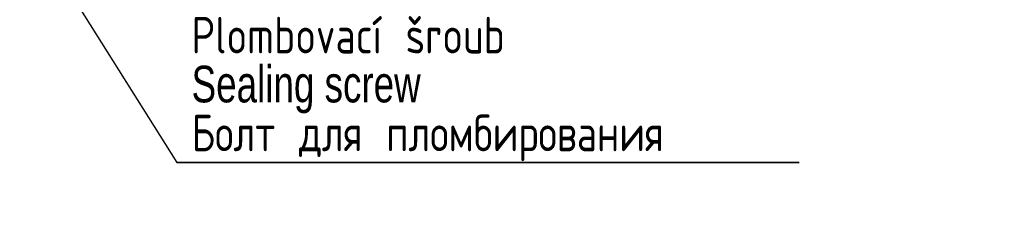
# Model space of a CAD drawing. Header units: millimetres. Extents: x 5 to 528, y 5 to 292.
# Tile 4 of 10: x 235 to 327, y 153 to 172. Entities that reach past the tile are written whole.
import ezdxf

# ---------------------------------------------------------------- set-up
doc = ezdxf.new("R2010")
doc.units = ezdxf.units.MM
doc.layers.add('1', color=7, linetype='Continuous')
doc.styles.add('SLDTEXTSTYLE0', font='TXT', dxfattribs={"width": 0.75})
doc.styles.add('SLDTEXTSTYLE4', font='TXT', dxfattribs={"width": 0.75, "bigfont": 'bigfont'})
doc.dimstyles.new('SLDDIMSTYLE2', dxfattribs={"dimtxt": 0.18, "dimasz": 4, "dimexe": 0, "dimexo": 0.0625, "dimgap": 0, "dimtad": 0, "dimtih": 1, "dimtoh": 1, "dimdec": 0, "dimrnd": 1e-09, "dimzin": 0, "dimdsep": 46, "dimtxsty": 'Standard', "dimsah": 1, "dimcen": 0.09, "dimadec": 0, "dimazin": 0, "dimtfac": 4, "dimtdec": 0, "dimtofl": 0, "dimtmove": 0, "dimatfit": 3, "dimfxl": 1, "dimfrac": 2, "dimtolj": 1, "dimtzin": 0, "dimarcsym": 0})

# ---------------------------------------------------------------- blocks, each defined once
blk = doc.blocks.new('SW_NOTE_3')
at = {"layer": '1', "color": 0}
for p, q in [((0, 0), (58.342, 0)), ((58.342, 0), (0, 0)), ((0, 0), (58.342, 0)), ((58.342, 0), (0, 0)), ((0, 0), (58.342, 0)), ((58.342, 0), (0, 0))]:
    blk.add_line(p, q, dxfattribs=at)
at = {"layer": '1', "color": 0, "attachment_point": 1}
for s, insert, char_height, style in [('Plombovací šroub', (1.395, 13.655), 3.43958, 'SLDTEXTSTYLE4'), ('Sealing screw', (1.395, 9.069), 3.43958, 'SLDTEXTSTYLE0'), ('\\M+18441\\M+18480\\M+1847C\\M+18484 \\M+18474\\M+1847C\\M+18491 \\M+18481\\M+1847C\\M+18480\\M+1847D\\M+18471\\M+18479\\M+18482\\M+18480\\M+18472\\M+18470\\M+1847E\\M+18479\\M+18491', (1.395, 4.483), 3.439583, 'SLDTEXTSTYLE4')]:
    blk.add_mtext(s, dxfattribs=dict(at, insert=insert, char_height=char_height, style=style))

msp = doc.modelspace()

# ---------------------------------------------------------------- block references
at = {"layer": '1'}
msp.add_blockref('SW_NOTE_3', (249.6183, 158.2334), dxfattribs=at)

# ---------------------------------------------------------------- leaders
msp.add_leader([(234.9, 181.7225), (249.6183, 158.2334)], dimstyle='SLDDIMSTYLE2', dxfattribs=at)

doc.saveas('drawing.dxf')
